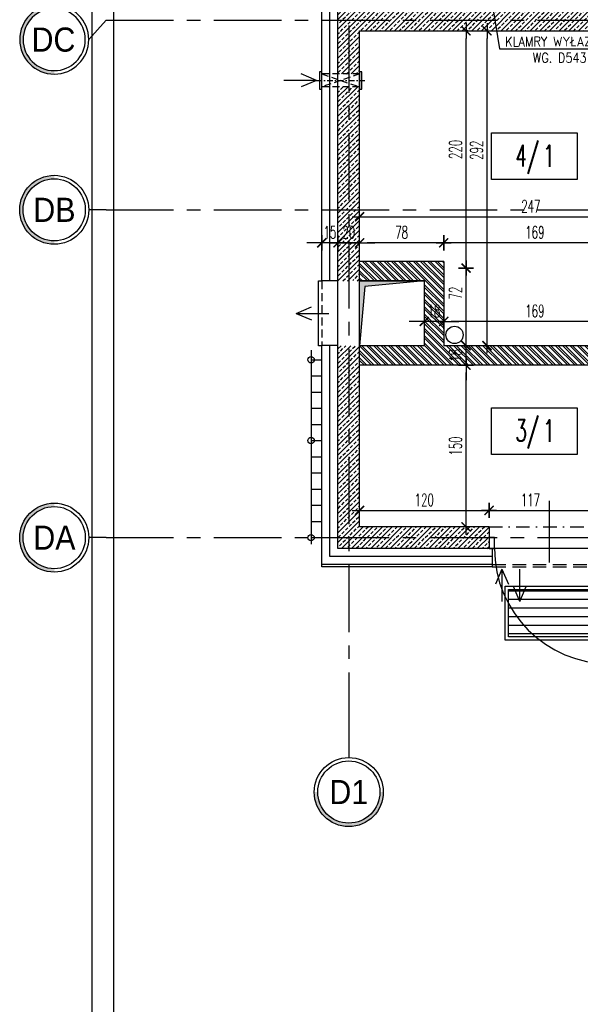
# Model space of a CAD drawing. Extents: x 41755 to 123924, y -112333 to 86187.
# Tile 62 of 256: x 99612 to 100132, y -63348 to -62435. Entities that reach past the tile are written whole.
import ezdxf
from ezdxf.enums import TextEntityAlignment as Align

# ---------------------------------------------------------------- set-up
doc = ezdxf.new("R2010")
doc.units = 0
doc.header["$LTSCALE"] = 50
for name, pattern in [('CENTER', [2, 1.25, -0.25, 0.25, -0.25]), ('DASHDOT', [1, 0.5, -0.25, 0, -0.25]), ('DASHED', [0.75, 0.5, -0.25]), ('DASHED2', [0.375, 0.25, -0.125])]:
    doc.linetypes.add(name, pattern=pattern)
doc.layers.get('0').update_dxf_attribs({"color": 101, "linetype": 'CONTINUOUS'})
doc.layers.add('0-pomoc', color=21, linetype='CONTINUOUS', plot=False)
for name, color, linetype in [('Drz---drzwi', 5, 'CONTINUOUS'), ('Fas-metal-widok', 8, 'CONTINUOUS'), ('Ins-went', 141, 'CONTINUOUS'), ('Opis-pom', 6, 'CONTINUOUS'), ('Opis_pom_ramka', 6, 'CONTINUOUS'), ('Os-osie glowne', 1, 'CENTER'), ('Os-osie-opis', 16, 'CONTINUOUS'), ('Pzt-chodniki', 8, 'CONTINUOUS'), ('Sc-beton', 7, 'CONTINUOUS'), ('Sc-beton-hatch', 86, 'CONTINUOUS'), ('Sc-cegla pustak', 42, 'CONTINUOUS'), ('Sc-cegla pustak-hatch', 8, 'CONTINUOUS'), ('Sc-izolacja term-styropian', 151, 'STYROPIAN-KA'), ('Sc-nadproza kon', 5, 'DASHED2'), ('Sch-opis', 51, 'CONTINUOUS'), ('W-idok', 8, 'CONTINUOUS'), ('W-idok nad', 5, 'DASHED2'), ('W-otwor-strop', 1, 'CONTINUOUS'), ('Wym-wew', 8, 'CONTINUOUS'), ('Wyp-meble', 155, 'CONTINUOUS')]:
    doc.layers.add(name, color=color, linetype=linetype)
doc.styles.add('dwg_opis duży', font='ARIAL.TTF', dxfattribs={"width": 0.9})
doc.styles.add('KA wymiar', font='romans.shx', dxfattribs={"width": 0.6})
doc.styles.add('ROMANS', font='romans', dxfattribs={"width": 0.85})
doc.linetypes.add('BATTING', pattern='A,0.0001,-0.1,[134,ltypeshp.shx,S=0.1,R=0,X=-0.1,Y=0],-0.2,[134,ltypeshp.shx,S=0.1,R=180,X=0.1,Y=0],-0.1', length=0.4001)
doc.linetypes.add('STYROPIAN-KA', pattern='A,0.0001,-0.1,[135,ltypeshp.shx,S=0.1,R=0,X=-0.1,Y=0],0,[135,ltypeshp.shx,S=0.1,R=180,X=0.1,Y=0],-0.1', length=0.2001)
doc.dimstyles.new('CHMIELNA', dxfattribs={"dimscale": 3.5, "dimtxt": 4, "dimasz": 1.5, "dimexe": 3, "dimexo": 0, "dimgap": 1, "dimtad": 1, "dimdec": 1, "dimrnd": 0.5, "dimzin": 12, "dimdsep": 46, "dimtxsty": 'ROMANS', "dimblk": 'DIMTICK', "dimcen": 0.09, "dimse1": 1, "dimse2": 1, "dimclrd": 143, "dimclrt": 53, "dimadec": 0, "dimazin": 0, "dimtfac": 1, "dimtdec": 1, "dimtix": 1, "dimtmove": 2, "dimatfit": 2, "dimldrblk": 'ARCHTICK', "dimfxl": 0, "dimtolj": 1, "dimtzin": 0, "dimarcsym": 0})
doc.dimstyles.new('KA wymiar', dxfattribs={"dimscale": 50, "dimtxt": 0.23, "dimasz": 0.14, "dimexe": 0, "dimexo": 0, "dimgap": 0.08, "dimtad": 1, "dimdec": 1, "dimrnd": 0.5, "dimzin": 9, "dimdsep": 46, "dimtxsty": 'KA wymiar', "dimblk1": 'UKOS', "dimblk2": 'UKOS', "dimsah": 1, "dimcen": 0.2, "dimse1": 1, "dimse2": 1, "dimclrd": 256, "dimclre": 256, "dimclrt": 2, "dimadec": 0, "dimazin": 0, "dimtfac": 1, "dimtdec": 1, "dimtix": 1, "dimtmove": 2, "dimatfit": 3, "dimldrblk": 'DOT', "dimfxl": 0, "dimtolj": 1, "dimtzin": 9, "dimarcsym": 0})
pattern_1 = [(45, (48983.4185, 565.478), (-4.49012806, 4.49012806), []), (45, (48987.9087, 565.478), (-4.49012806, 4.49012806), [3.175, -1.5875])]

# ---------------------------------------------------------------- blocks, each defined once
blk = doc.blocks.new('_opis_osi_liczbowy')
blk.add_hatch(color=256).paths.add_polyline_path([(32, 32), (32, 28.8, -1), (32, -28.8), (32, -32, 1)])
for radius in [32, 28.8]:
    blk.add_circle((32, 0), radius)
at = {"style": 'dwg_opis duży', "width": 0.9}
blk.add_attdef('AXNAMEH', text='', height=22.4, rotation=90, dxfattribs=at).set_placement((32, 0), align=Align.MIDDLE_CENTER)
blk = doc.blocks.new('_opis_osi')
blk.add_hatch(color=256).paths.add_polyline_path([(32, -32), (28.8, -32, -1), (-28.8, -32), (-32, -32, 1)])
for radius in [32, 28.8]:
    blk.add_circle((0, -32), radius)
at = {"style": 'dwg_opis duży', "width": 0.9}
blk.add_attdef('AXNAMEV', text='', height=22.4, rotation=90, dxfattribs=at).set_placement((0, -32), align=Align.MIDDLE_CENTER)
blk = doc.blocks.new('DIMTICK')
for p, q in [((0, 1), (0, -1)), ((-1, 0), (1, 0))]:
    blk.add_line(p, q)
at = {"const_width": 0.141}
blk.add_lwpolyline([(0.707, 0.707), (-0.707, -0.707)], dxfattribs=at)
blk = doc.blocks.new('_STRZAŁKA_WENT')
for q in [(-6.02, -14.01), (0, -30.24), (6.02, -14.01)]:
    blk.add_line((0, 0), q)
blk = doc.blocks.new('_wycieraczka')
at = {"linetype": 'Continuous', "ltscale": 5}
h = blk.add_hatch(dxfattribs=at)
h.set_pattern_fill('LINE', color=256, scale=2.5, angle=90, style=0)
h.set_pattern_definition([(90, (92070.9664, 493194.282), (-7.9375, 5e-16), [])])
h.paths.add_polyline_path([(3, -97), (47, -97), (47, -3), (3, -3)])
for points in [[(0, -100), (0, 0), (50, 0), (50, -100)], [(3, -97), (3, -3), (47, -3), (47, -97)]]:
    blk.add_lwpolyline(points, close=True, dxfattribs=at)
blk = doc.blocks.new('_khjxfkljhkfh')
at = {"ltscale": 7}
for p, q in [((-61, -23), (-61, 34)), ((-7, -10), (-7, -116.98)), ((-5, -10), (-5, -117))]:
    blk.add_line(p, q, dxfattribs=at)
for points in [[(0, 0), (-5, 0), (-5, -10), (0, -10)], [(-112, 0), (-117, 0), (-117, -10), (-112, -10)]]:
    blk.add_lwpolyline(points, close=True, dxfattribs=at)
blk.add_lwpolyline([(-5, -10), (-117, -10)], dxfattribs=at)
blk.add_arc((-5, -10), 107, 180, 270)
blk = doc.blocks.new('UKOS')
at = {"color": 8}
blk.add_line((1, 0), (-1, 0), dxfattribs=at)
at = {"color": 1}
blk.add_line((0, 1), (0, -1), dxfattribs=at)
at = {"color": 1, "const_width": 0.2}
blk.add_lwpolyline([(0.6, 0.6), (-0.6, -0.6)], dxfattribs=at)
blk = doc.blocks.new('*D2496')
at = {"layer": 'Wym-wew', "lineweight": -2}
blk.add_line((99933.97, -62889.74), (100039.97, -62889.74), dxfattribs=at)
at = {"layer": 'Wym-wew', "lineweight": -2, "xscale": 7.000000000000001, "yscale": 7.000000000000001, "zscale": 7.000000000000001, "rotation": 180}
blk.add_blockref('UKOS', (99926.97, -62889.74), dxfattribs=at)
at = {"layer": 'Wym-wew', "lineweight": -2, "xscale": 7.000000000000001, "yscale": 7.000000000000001, "zscale": 7.000000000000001}
blk.add_blockref('UKOS', (100046.97, -62889.74), dxfattribs=at)
at = {"layer": 'Wym-wew', "color": 2, "insert": (99986.97, -62879.99), "char_height": 11.5, "attachment_point": 5, "style": 'KA wymiar'}
blk.add_mtext('\\A1;120', dxfattribs=at)
blk = doc.blocks.new('_Dot')
at = {"layer": '0-pomoc', "color": 0, "lineweight": -2}
blk.add_line((-0.5, 0), (-1, 0), dxfattribs=at)
at = {"layer": '0-pomoc', "color": 0, "const_width": 0.5}
blk.add_lwpolyline([(-0.25, 0, 1), (0.25, 0, 1)], format="xyb", close=True, dxfattribs=at)
blk = doc.blocks.new('*D2497')
at = {"layer": 'Wym-wew', "lineweight": -2}
blk.add_line((100053.97, -62889.74), (100156.97, -62889.74), dxfattribs=at)
at = {"layer": 'Wym-wew', "lineweight": -2, "xscale": 7.000000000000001, "yscale": 7.000000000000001, "zscale": 7.000000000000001, "rotation": 180}
blk.add_blockref('UKOS', (100046.97, -62889.74), dxfattribs=at)
at = {"layer": 'Wym-wew', "lineweight": -2, "xscale": 7.000000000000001, "yscale": 7.000000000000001, "zscale": 7.000000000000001}
blk.add_blockref('UKOS', (100163.97, -62889.74), dxfattribs=at)
at = {"layer": 'Wym-wew', "color": 2, "insert": (100085.34, -62879.99), "char_height": 11.5, "attachment_point": 5, "style": 'KA wymiar'}
blk.add_mtext('\\A1;117', dxfattribs=at)
blk = doc.blocks.new('*D2504')
at = {"layer": 'Wym-wew', "lineweight": -2}
blk.add_line((100025.63, -62898.03), (100025.63, -62762.03), dxfattribs=at)
at = {"layer": 'Wym-wew', "lineweight": -2, "xscale": 7.000000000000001, "yscale": 7.000000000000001, "zscale": 7.000000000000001}
for p, rotation in [((100025.63, -62755.03), 90), ((100025.63, -62905.03), 270)]:
    blk.add_blockref('UKOS', p, dxfattribs=dict(at, rotation=rotation))
at = {"layer": 'Wym-wew', "color": 2, "insert": (100015.88, -62830.03), "char_height": 11.5, "attachment_point": 5, "rotation": 90, "style": 'KA wymiar'}
blk.add_mtext('\\A1;150', dxfattribs=at)
blk = doc.blocks.new('*D2536')
at = {"layer": 'Wym-wew', "lineweight": -2}
blk.add_line((100166.97, -62641.67), (100011.97, -62641.67), dxfattribs=at)
at = {"layer": 'Wym-wew', "lineweight": -2, "xscale": 7.000000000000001, "yscale": 7.000000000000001, "zscale": 7.000000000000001, "rotation": 180}
blk.add_blockref('UKOS', (100004.97, -62641.67), dxfattribs=at)
at = {"layer": 'Wym-wew', "lineweight": -2, "xscale": 7.000000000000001, "yscale": 7.000000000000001, "zscale": 7.000000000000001}
blk.add_blockref('UKOS', (100173.97, -62641.67), dxfattribs=at)
at = {"layer": 'Wym-wew', "color": 2, "insert": (100089.47, -62631.92), "char_height": 11.5, "attachment_point": 5, "style": 'KA wymiar'}
blk.add_mtext('\\A1;169', dxfattribs=at)
blk = doc.blocks.new('*D2537')
at = {"layer": 'Wym-wew', "lineweight": -2}
blk.add_line((99997.97, -62641.67), (99933.97, -62641.67), dxfattribs=at)
at = {"layer": 'Wym-wew', "lineweight": -2, "xscale": 7.000000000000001, "yscale": 7.000000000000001, "zscale": 7.000000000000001, "rotation": 180}
blk.add_blockref('UKOS', (99926.97, -62641.67), dxfattribs=at)
at = {"layer": 'Wym-wew', "lineweight": -2, "xscale": 7.000000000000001, "yscale": 7.000000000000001, "zscale": 7.000000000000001}
blk.add_blockref('UKOS', (100004.97, -62641.67), dxfattribs=at)
at = {"layer": 'Wym-wew', "color": 2, "insert": (99965.97, -62631.92), "char_height": 11.5, "attachment_point": 5, "style": 'KA wymiar'}
blk.add_mtext('\\A1;78', dxfattribs=at)
blk = doc.blocks.new('*D2538')
at = {"layer": 'Wym-wew', "lineweight": -2}
for p, q in [((99899.97, -62641.67), (99892.97, -62641.67)), ((99926.97, -62641.67), (99906.97, -62641.67)), ((99933.97, -62641.67), (99940.97, -62641.67))]:
    blk.add_line(p, q, dxfattribs=at)
at = {"layer": 'Wym-wew', "lineweight": -2, "xscale": 7.000000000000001, "yscale": 7.000000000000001, "zscale": 7.000000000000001}
blk.add_blockref('UKOS', (99906.97, -62641.67), dxfattribs=at)
at = {"layer": 'Wym-wew', "lineweight": -2, "xscale": 7.000000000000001, "yscale": 7.000000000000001, "zscale": 7.000000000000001, "rotation": 180}
blk.add_blockref('UKOS', (99926.97, -62641.67), dxfattribs=at)
at = {"layer": 'Wym-wew', "color": 2, "insert": (99916.97, -62631.92), "char_height": 11.5, "attachment_point": 5, "style": 'KA wymiar'}
blk.add_mtext('\\A1;20', dxfattribs=at)
blk = doc.blocks.new('*D2539')
at = {"layer": 'Wym-wew', "lineweight": -2}
for p, q in [((99884.97, -62641.67), (99877.97, -62641.67)), ((99906.97, -62641.67), (99891.97, -62641.67)), ((99913.97, -62641.67), (99920.97, -62641.67))]:
    blk.add_line(p, q, dxfattribs=at)
at = {"layer": 'Wym-wew', "lineweight": -2, "xscale": 7.000000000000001, "yscale": 7.000000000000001, "zscale": 7.000000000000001}
blk.add_blockref('UKOS', (99891.97, -62641.67), dxfattribs=at)
at = {"layer": 'Wym-wew', "lineweight": -2, "xscale": 7.000000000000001, "yscale": 7.000000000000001, "zscale": 7.000000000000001, "rotation": 180}
blk.add_blockref('UKOS', (99906.97, -62641.67), dxfattribs=at)
at = {"layer": 'Wym-wew', "color": 2, "insert": (99899.47, -62631.92), "char_height": 11.5, "attachment_point": 5, "style": 'KA wymiar'}
blk.add_mtext('\\A1;15', dxfattribs=at)
blk = doc.blocks.new('*D2540')
at = {"layer": 'Wym-wew', "lineweight": -2}
for p, q in [((100025.63, -62730.03), (100025.63, -62723.03)), ((100025.63, -62755.03), (100025.63, -62737.03)), ((100025.63, -62762.03), (100025.63, -62769.03))]:
    blk.add_line(p, q, dxfattribs=at)
at = {"layer": 'Wym-wew', "lineweight": -2, "xscale": 7.000000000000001, "yscale": 7.000000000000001, "zscale": 7.000000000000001}
for p, rotation in [((100025.63, -62737.03), 270), ((100025.63, -62755.03), 90)]:
    blk.add_blockref('UKOS', p, dxfattribs=dict(at, rotation=rotation))
at = {"layer": 'Wym-wew', "color": 2, "insert": (100015.88, -62746.03), "char_height": 11.5, "attachment_point": 5, "rotation": 90, "style": 'KA wymiar'}
blk.add_mtext('\\A1;18', dxfattribs=at)
blk = doc.blocks.new('*D2541')
at = {"layer": 'Wym-wew', "lineweight": -2}
blk.add_line((100025.63, -62730.03), (100025.63, -62672.03), dxfattribs=at)
at = {"layer": 'Wym-wew', "lineweight": -2, "xscale": 7.000000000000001, "yscale": 7.000000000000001, "zscale": 7.000000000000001}
for p, rotation in [((100025.63, -62665.03), 90), ((100025.63, -62737.03), 270)]:
    blk.add_blockref('UKOS', p, dxfattribs=dict(at, rotation=rotation))
at = {"layer": 'Wym-wew', "color": 2, "insert": (100015.88, -62688.26), "char_height": 11.5, "attachment_point": 5, "rotation": 90, "style": 'KA wymiar'}
blk.add_mtext('\\A1;72', dxfattribs=at)
blk = doc.blocks.new('*D2542')
at = {"layer": 'Wym-wew', "lineweight": -2}
blk.add_line((100025.63, -62658.03), (100025.63, -62452.03), dxfattribs=at)
at = {"layer": 'Wym-wew', "lineweight": -2, "xscale": 7.000000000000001, "yscale": 7.000000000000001, "zscale": 7.000000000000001}
for p, rotation in [((100025.63, -62445.03), 90), ((100025.63, -62665.03), 270)]:
    blk.add_blockref('UKOS', p, dxfattribs=dict(at, rotation=rotation))
at = {"layer": 'Wym-wew', "color": 2, "insert": (100015.88, -62555.03), "char_height": 11.5, "attachment_point": 5, "rotation": 90, "style": 'KA wymiar'}
blk.add_mtext('\\A1;220', dxfattribs=at)
blk = doc.blocks.new('*D2543')
at = {"layer": 'Wym-wew', "lineweight": -2}
blk.add_line((100045.07, -62730.03), (100045.07, -62452.03), dxfattribs=at)
at = {"layer": 'Wym-wew', "lineweight": -2, "xscale": 7.000000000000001, "yscale": 7.000000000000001, "zscale": 7.000000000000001}
for p, rotation in [((100045.07, -62445.03), 90), ((100045.07, -62737.03), 270)]:
    blk.add_blockref('UKOS', p, dxfattribs=dict(at, rotation=rotation))
at = {"layer": 'Wym-wew', "color": 2, "insert": (100035.32, -62555.79), "char_height": 11.5, "attachment_point": 5, "rotation": 90, "style": 'KA wymiar'}
blk.add_mtext('\\A1;292', dxfattribs=at)
blk = doc.blocks.new('*D2571')
at = {"layer": 'Wym-wew', "lineweight": -2}
blk.add_line((99933.97, -62617.46), (100166.97, -62617.46), dxfattribs=at)
at = {"layer": 'Wym-wew', "lineweight": -2, "xscale": 7.000000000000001, "yscale": 7.000000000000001, "zscale": 7.000000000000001, "rotation": 180}
blk.add_blockref('UKOS', (99926.97, -62617.46), dxfattribs=at)
at = {"layer": 'Wym-wew', "lineweight": -2, "xscale": 7.000000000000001, "yscale": 7.000000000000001, "zscale": 7.000000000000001}
blk.add_blockref('UKOS', (100173.97, -62617.46), dxfattribs=at)
at = {"layer": 'Wym-wew', "color": 2, "insert": (100085.71, -62607.71), "char_height": 11.5, "attachment_point": 5, "style": 'KA wymiar'}
blk.add_mtext('\\A1;247', dxfattribs=at)
blk = doc.blocks.new('_opis_pom_metka')
at = {"layer": 'Opis_pom_ramka'}
blk.add_lwpolyline([(-33.13, 0), (32.87, 0), (32.87, -36), (-33.13, -36)], close=True, dxfattribs=at)
at = {"style": 'KA wymiar', "width": 0.6}
blk.add_attdef('KO/', text='', height=16.8, dxfattribs=at).set_placement((3.45, -25.87), align=Align.RIGHT)
blk.add_attdef('NR', (3.8, -26.16), '', height=16.8, dxfattribs=at)
blk = doc.blocks.new('*D2769')
at = {"layer": 'Wym-wew', "lineweight": -2}
blk.add_line((100166.97, -62714.52), (100011.97, -62714.52), dxfattribs=at)
at = {"layer": 'Wym-wew', "lineweight": -2, "xscale": 7.000000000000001, "yscale": 7.000000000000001, "zscale": 7.000000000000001, "rotation": 180}
blk.add_blockref('UKOS', (100004.97, -62714.52), dxfattribs=at)
at = {"layer": 'Wym-wew', "lineweight": -2, "xscale": 7.000000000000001, "yscale": 7.000000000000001, "zscale": 7.000000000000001}
blk.add_blockref('UKOS', (100173.97, -62714.52), dxfattribs=at)
at = {"layer": 'Wym-wew', "color": 2, "insert": (100089.47, -62704.77), "char_height": 11.5, "attachment_point": 5, "style": 'KA wymiar'}
blk.add_mtext('\\A1;169', dxfattribs=at)
blk = doc.blocks.new('*D2770')
at = {"layer": 'Wym-wew', "lineweight": -2}
for p, q in [((99979.97, -62714.52), (99972.97, -62714.52)), ((100004.97, -62714.52), (99986.97, -62714.52)), ((100011.97, -62714.52), (100018.97, -62714.52))]:
    blk.add_line(p, q, dxfattribs=at)
at = {"layer": 'Wym-wew', "lineweight": -2, "xscale": 7.000000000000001, "yscale": 7.000000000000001, "zscale": 7.000000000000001}
blk.add_blockref('UKOS', (99986.97, -62714.52), dxfattribs=at)
at = {"layer": 'Wym-wew', "lineweight": -2, "xscale": 7.000000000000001, "yscale": 7.000000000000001, "zscale": 7.000000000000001, "rotation": 180}
blk.add_blockref('UKOS', (100004.97, -62714.52), dxfattribs=at)
at = {"layer": 'Wym-wew', "color": 2, "insert": (99995.97, -62704.77), "char_height": 11.5, "attachment_point": 5, "style": 'KA wymiar'}
blk.add_mtext('\\A1;18', dxfattribs=at)
blk = doc.blocks.new('_SFHGFHDFHGJHK')
for p, q in [((-10, 9), (-10, -171)), ((-10, 0), (0, 0)), ((-10, -15), (0, -15)), ((-10, -30), (0, -30)), ((-10, -45), (0, -45)), ((-10, -60), (0, -60)), ((-10, -75), (0, -75)), ((-10, -90), (0, -90)), ((-10, -105), (0, -105)), ((-10, -120), (0, -120)), ((-10, -135), (0, -135)), ((-10, -150), (0, -150)), ((-10, -165), (0, -165))]:
    blk.add_line(p, q)
for centre in [(-10, 0), (-10, -75), (-10, -165)]:
    blk.add_circle(centre, 3)

msp = doc.modelspace()

# ---------------------------------------------------------------- hatches: boundary and pattern name
at = {"layer": 'Sc-beton-hatch'}
h = msp.add_hatch(dxfattribs=at)
h.set_pattern_fill('ANSI33', color=256, style=0)
h.set_pattern_definition(pattern_1)
h.paths.add_polyline_path([(100261.966, -62415.031), (100251.966, -62415.031), (100251.966, -62435.031), (100261.966, -62435.031)])
h.paths.add_polyline_path([(100261.966, -62435.031), (100251.966, -62435.031), (100251.966, -62445.031), (100261.966, -62445.031)])
h.paths.add_polyline_path([(100251.966, -62435.031), (99916.966, -62435.031), (99916.966, -62485.031), (99926.966, -62485.031), (99926.966, -62483.031), (99926.966, -62445.031), (100251.966, -62445.031)])
h.paths.add_polyline_path([(100251.966, -62415.031), (100241.966, -62415.031), (100241.966, -62425.031), (99926.966, -62425.031), (99916.966, -62425.031), (99916.966, -62435.031), (100251.966, -62435.031)])
h.paths.add_polyline_path([(99916.966, -62425.031), (99906.966, -62425.031), (99906.966, -62435.031), (99916.966, -62435.031)])
h.paths.add_polyline_path([(99916.966, -62435.031), (99906.966, -62435.031), (99906.966, -62485.031), (99916.966, -62485.031)])
h = msp.add_hatch(dxfattribs=at)
h.set_pattern_fill('ANSI33', color=256, style=0)
h.set_pattern_definition(pattern_1)
h.paths.add_polyline_path([(99916.966, -62611.031), (99926.966, -62611.031), (99926.966, -62497.031), (99916.966, -62497.031)])
h.paths.add_polyline_path([(99916.966, -62497.031), (99906.966, -62497.031), (99906.966, -62611.031), (99916.966, -62611.031)])
h.paths.add_polyline_path([(99916.966, -62611.031), (99906.966, -62611.031), (99906.966, -62672.845), (99916.966, -62675.657)])
h.paths.add_polyline_path([(99916.966, -62675.657), (99921.853, -62677.031), (99926.966, -62677.031), (99926.966, -62611.031), (99916.966, -62611.031)])
h.paths.add_polyline_path([(99916.966, -62677.031), (99916.966, -62675.657), (99906.966, -62672.845), (99906.966, -62677.031)])
h.paths.add_polyline_path([(99908.505, -62623.294), (99925.427, -62623.294), (99925.427, -62640.544), (99908.505, -62640.544)], flags=9)
h = msp.add_hatch(dxfattribs=at)
h.set_pattern_fill('ANSI33', color=256, style=0)
h.set_pattern_definition(pattern_1)
h.paths.add_polyline_path([(99916.966, -62737.031), (99906.966, -62737.031), (99906.966, -62915.031), (99916.966, -62915.031)])
h.paths.add_polyline_path([(99916.966, -62915.031), (100046.966, -62915.031), (100046.966, -62905.031), (99926.966, -62905.031), (99926.966, -62737.031), (99916.966, -62737.031)])
h.paths.add_polyline_path([(99906.966, -62925.031), (99916.966, -62925.031), (99916.966, -62915.031), (99906.966, -62915.031)])
h.paths.add_polyline_path([(99916.966, -62915.031), (99916.966, -62925.031), (100046.966, -62925.031), (100046.966, -62915.031)])
at = {"layer": 'Sc-cegla pustak-hatch'}
h = msp.add_hatch(dxfattribs=at)
h.set_pattern_fill('ANSI32', color=256, scale=0.5, angle=90, style=0)
h.set_pattern_definition([(135, (48983.4185, 565.478), (-3.36759605, -3.36759605), []), (135, (48983.4185, 567.723), (-3.36759605, -3.36759605), [])])
h.paths.add_polyline_path([(99926.966, -62659.031), (99926.966, -62677.031), (99986.966, -62677.031), (99986.966, -62737.031), (99926.966, -62737.031), (99926.966, -62755.031), (100183.447, -62755.031), (100199.852, -62737.031), (100004.966, -62737.031), (100004.966, -62659.031)])
h.paths.add_polyline_path([(100183.447, -62755.031), (100201.966, -62755.031), (100201.966, -62737.031), (100199.852, -62737.031)], flags=17)
h.paths.add_polyline_path([(100251.966, -62755.031), (100251.966, -62737.031), (100236.966, -62737.031), (100236.966, -62689.031), (100191.966, -62689.031), (100191.966, -62683.031), (100173.966, -62683.031), (100173.966, -62699.732), (100188.734, -62707.031), (100218.966, -62707.031), (100218.966, -62737.031), (100216.966, -62737.031), (100216.966, -62755.031)])
h.paths.add_polyline_path([(100251.966, -62737.031), (100251.966, -62755.031), (100296.966, -62755.031), (100296.966, -62737.031)])
h.paths.add_polyline_path([(100173.966, -62669.031), (100191.966, -62669.031), (100191.966, -62664.031), (100205.888, -62664.031), (100173.966, -62637.57)])
h.paths.add_polyline_path([(100251.966, -62664.031), (100251.966, -62646.031), (100191.966, -62646.031), (100191.966, -62619.031), (100196.966, -62619.031), (100196.966, -62611.031), (100173.966, -62611.031), (100173.966, -62637.57), (100205.888, -62664.031)])
h.paths.add_polyline_path([(100251.966, -62646.031), (100251.966, -62664.031), (100296.966, -62664.031), (100296.966, -62646.031)])
h.paths.add_polyline_path([(100196.966, -62611.031), (100196.966, -62601.031), (100191.966, -62601.031), (100191.966, -62591.031), (100181.966, -62591.031), (100173.966, -62591.031), (100173.966, -62611.031)])
h.paths.add_polyline_path([(100296.966, -62611.031), (100296.966, -62601.031), (100261.966, -62601.031), (100261.966, -62611.031)])
h.paths.add_polyline_path([(100261.966, -62611.031), (100261.966, -62619.031), (100296.966, -62619.031), (100296.966, -62611.031)])
h.paths.add_polyline_path([(100007.259, -62753.999), (100007.259, -62738.063), (100024.509, -62738.063), (100024.509, -62753.999)], flags=24)
h.paths.add_polyline_path([(99987.998, -62696.149), (100003.934, -62696.149), (100003.934, -62713.399), (99987.998, -62713.399)], flags=24)
h.paths.add_polyline_path([(100188.005, -62696.149), (100204.927, -62696.149), (100204.927, -62713.399), (100188.005, -62713.399)], flags=24)
h.paths.add_polyline_path([(100174.998, -62623.294), (100190.934, -62623.294), (100190.934, -62640.544), (100174.998, -62640.544)], flags=24)
h.paths.add_polyline_path([(100232.57, -62649.492), (100232.57, -62632.57), (100249.82, -62632.57), (100249.82, -62649.492)], flags=24)
h.paths.add_polyline_path([(100232.57, -62666.471), (100232.57, -62650.535), (100249.82, -62650.535), (100249.82, -62666.471)], flags=9)
at = {"layer": 'W-otwor-strop'}
msp.add_hatch(color=256, dxfattribs=at).paths.add_polyline_path([(99926.966, -62737.031), (99926.966, -62677.031), (99986.966, -62677.031), (99931.966, -62682.031)])

# ---------------------------------------------------------------- linework, layer by layer
at = {"layer": 'Fas-metal-widok', "ltscale": 0.5}
msp.add_lwpolyline([(100049.966, -62940.031), (100049.966, -62942.031), (99891.966, -62942.031), (99891.966, -62940.031)], dxfattribs=at)
at = {"layer": 'Fas-metal-widok', "linetype": 'DASHED', "ltscale": 0.5}
msp.add_lwpolyline([(100049.966, -62942.031), (100933.966, -62942.031)], dxfattribs=at)
at = {"layer": 'Ins-went'}
for points in [[(99891.966, -62486.031), (99891.966, -62483.031), (99889.966, -62483.031), (99889.966, -62499.031), (99891.966, -62499.031)], [(99928.966, -62486.031), (99928.966, -62483.031), (99926.966, -62483.031), (99926.966, -62499.031), (99928.966, -62499.031)]]:
    msp.add_lwpolyline(points, close=True, dxfattribs=at)
at = {"layer": 'Os-osie glowne'}
for points in [[(99916.966, -61540.031), (99916.966, -63102.922)], [(99691.966, -62435.031), (102917.643, -62435.031)], [(99691.966, -62611.031), (102917.643, -62611.031)], [(99691.966, -62915.031), (102917.643, -62915.031)]]:
    msp.add_lwpolyline(points, dxfattribs=at)
at = {"layer": 'Os-osie-opis'}
for points in [[(99675.966, -62453.191), (99691.966, -62435.031)], [(99691.966, -62611.031), (99675.966, -62611.031)], [(99691.966, -62915.031), (99675.966, -62915.031)], [(99916.966, -63102.922), (99916.966, -63118.922)]]:
    msp.add_lwpolyline(points, dxfattribs=at)
at = {"layer": 'Pzt-chodniki'}
for points in [[(99678.966, -62258.031), (99678.966, -66665.031)], [(99698.966, -62278.031), (99698.966, -66645.031)]]:
    msp.add_lwpolyline(points, dxfattribs=at)
at = {"layer": 'Sc-beton'}
for p, q in [((99906.966, -62925.031), (99906.966, -62425.031)), ((99926.966, -62905.031), (99926.966, -62445.031)), ((100046.966, -62925.031), (99906.966, -62925.031))]:
    msp.add_line(p, q, dxfattribs=at)
for points in [[(99926.966, -62445.031), (100261.966, -62445.031)], [(100046.966, -62905.031), (99926.966, -62905.031)], [(100046.966, -62905.031), (100046.966, -62925.031)]]:
    msp.add_lwpolyline(points, dxfattribs=at)
at = {"layer": 'Sc-cegla pustak'}
for p, q in [((100004.966, -62659.031), (100004.966, -62737.031)), ((99986.966, -62677.031), (99986.966, -62737.031))]:
    msp.add_line(p, q, dxfattribs=at)
for points in [[(100004.966, -62659.031), (99926.966, -62659.031)], [(99986.966, -62677.031), (99926.966, -62677.031)], [(99986.966, -62737.031), (99926.966, -62737.031)], [(100218.966, -62737.031), (100004.966, -62737.031)], [(100296.966, -62755.031), (99926.966, -62755.031)]]:
    msp.add_lwpolyline(points, dxfattribs=at)
at = {"layer": 'Sc-izolacja term-styropian', "linetype": 'ByBlock'}
for p, q in [((99891.966, -62677.031), (99891.966, -62422.031)), ((99891.966, -62940.031), (99891.966, -62737.031)), ((100049.966, -62940.031), (99891.966, -62940.031))]:
    msp.add_line(p, q, dxfattribs=at)
at = {"layer": 'Sc-izolacja term-styropian', "linetype": 'BATTING', "ltscale": 0.35}
for p, q in [((99899.466, -62677.031), (99899.466, -62422.031)), ((99899.466, -62932.531), (99899.466, -62737.031)), ((100049.966, -62932.531), (99899.466, -62932.531))]:
    msp.add_line(p, q, dxfattribs=at)
at = {"layer": 'Sc-izolacja term-styropian', "linetype": 'ByBlock'}
for points in [[(99906.966, -62677.031), (99891.966, -62677.031)], [(99906.966, -62736.997), (99891.966, -62736.997)], [(100049.966, -62925.031), (100049.966, -62940.031)]]:
    msp.add_lwpolyline(points, dxfattribs=at)
at = {"layer": 'Sc-nadproza kon', "linetype": 'DASHDOT', "ltscale": 0.5}
msp.add_lwpolyline([(100046.966, -62905.031), (100163.966, -62905.031)], dxfattribs=at)
at = {"layer": 'W-idok'}
msp.add_lwpolyline([(99891.966, -62737.031), (99888.966, -62737.031), (99888.966, -62677.031), (99891.966, -62677.031)], dxfattribs=at)
at = {"layer": 'W-idok', "linetype": 'DASHED', "ltscale": 0.3}
msp.add_lwpolyline([(99891.966, -62677.031), (99891.966, -62736.997)], dxfattribs=at)
at = {"layer": 'W-idok nad', "ltscale": 0.5}
for points in [[(99926.966, -62485.031), (99891.966, -62485.031)], [(99891.966, -62485.031), (99926.966, -62497.031)], [(99926.966, -62485.031), (99891.966, -62497.031)], [(99926.966, -62497.031), (99891.966, -62497.031)]]:
    msp.add_lwpolyline(points, dxfattribs=at)
at = {"layer": 'W-idok nad', "linetype": 'DASHDOT', "ltscale": 0.2}
msp.add_lwpolyline([(99886.966, -62491.031), (99931.966, -62491.031)], dxfattribs=at)
at = {"layer": 'W-idok nad'}
msp.add_lwpolyline([(100049.966, -62940.031), (100160.966, -62940.031)], dxfattribs=at)
at = {"layer": 'W-otwor-strop'}
for points in [[(99926.966, -62677.031), (99986.966, -62677.031), (99986.966, -62737.031), (99926.966, -62737.031)], [(99926.966, -62737.031), (99926.966, -62677.031), (99986.966, -62677.031), (99931.966, -62682.031)]]:
    msp.add_lwpolyline(points, close=True, dxfattribs=at)
msp.add_circle((100014.966, -62727.031), 8, dxfattribs=at)

# ---------------------------------------------------------------- block references
at = {"layer": 'Drz---drzwi'}
msp.add_blockref('_khjxfkljhkfh', (100163.966, -62915.031), dxfattribs=at)
at = {"layer": 'Fas-metal-widok'}
msp.add_blockref('_SFHGFHDFHGJHK', (99891.966, -62750.031), dxfattribs=at)
at = {"layer": 'Ins-went', "xscale": -1}
for p, rotation in [((99886.966, -62491.031), 270), ((99868.309, -62707.031), 89.99999999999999)]:
    msp.add_blockref('_STRZAŁKA_WENT', p, dxfattribs=dict(at, rotation=rotation))
msp.add_blockref('_STRZAŁKA_WENT', (100058.916, -62944.103), dxfattribs=at)
at = {"layer": 'Ins-went', "rotation": 180}
msp.add_blockref('_STRZAŁKA_WENT', (100075.498, -62974.341), dxfattribs=at)
at = {"layer": 'Opis-pom'}
ref = msp.add_blockref('_opis_pom_metka', (100089.043, -62539.778), dxfattribs=dict(at, xscale=1.2, yscale=1.2, zscale=1.2))
ref.add_attrib('KO/', '4/', dxfattribs={"layer": '0', "height": 20.16, "style": 'KA wymiar', "width": 0.6}).set_placement((100093.269, -62570.819), align=Align.RIGHT)
ref.add_attrib('NR', '1', (100097.153, -62571.175), dxfattribs={"layer": '0', "height": 20.16, "style": 'KA wymiar', "width": 0.6})
ref = msp.add_blockref('_opis_pom_metka', (100089.043, -62794.653), dxfattribs=dict(at, xscale=1.2, yscale=1.2, zscale=1.2))
ref.add_attrib('KO/', '3/', dxfattribs={"layer": '0', "height": 20.16, "style": 'KA wymiar', "width": 0.6}).set_placement((100093.269, -62825.695), align=Align.RIGHT)
ref.add_attrib('NR', '1', (100097.153, -62826.051), dxfattribs={"layer": '0', "height": 20.16, "style": 'KA wymiar', "width": 0.6})
at = {"layer": 'Os-osie-opis'}
ref = msp.add_blockref('_opis_osi', (99675.966, -62453.191), dxfattribs=dict(at, xscale=-1, rotation=270))
ref.add_attrib('AXNAMEV', 'DC', dxfattribs={"layer": '0', "height": 22.4, "style": 'dwg_opis duży', "width": 0.9}).set_placement((99643.251, -62453.191), align=Align.MIDDLE_CENTER)
ref = msp.add_blockref('_opis_osi', (99675.966, -62611.031), dxfattribs=dict(at, rotation=270))
ref.add_attrib('AXNAMEV', 'DB', dxfattribs={"layer": '0', "height": 22.4, "style": 'dwg_opis duży', "width": 0.9}).set_placement((99644.131, -62611.031), align=Align.MIDDLE_CENTER)
ref = msp.add_blockref('_opis_osi', (99675.966, -62915.031), dxfattribs=dict(at, rotation=270))
ref.add_attrib('AXNAMEV', 'DA', dxfattribs={"layer": '0', "height": 22.4, "style": 'dwg_opis duży', "width": 0.9}).set_placement((99644.131, -62915.031), align=Align.MIDDLE_CENTER)
at = {"layer": 'Os-osie-opis', "rotation": 270}
msp.add_blockref('_opis_osi_liczbowy', (99916.966, -63118.922), dxfattribs=at).add_auto_attribs({'AXNAMEH': 'D1'})
at = {"layer": 'Wyp-meble', "rotation": 89.99999999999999}
msp.add_blockref('_wycieraczka', (100061.966, -63010.031), dxfattribs=at)

# ---------------------------------------------------------------- texts
at = {"layer": 'Sch-opis', "insert": (100112.475, -62450.51), "char_height": 9, "width": 203.76147, "attachment_point": 2, "style": 'ROMANS'}
msp.add_mtext('KLAMRY WYŁAZOWE\\PWG. D543', dxfattribs=at)

# ---------------------------------------------------------------- dimensions: what is measured, and where the dimension line sits
at = {"layer": 'Wym-wew'}
for base, p1, p2, picture, middle in [((100173.966, -62617.46), (99926.966, -62440.034), (100173.966, -62440.034), '*D2571', (100085.71, -62607.71)), ((100163.966, -62889.743), (100046.966, -62905.031), (100163.966, -62905.031), '*D2497', (100085.338, -62879.993))]:
    dim = msp.add_linear_dim(base=base, p1=p1, p2=p2, dimstyle='KA wymiar', override={"dimscale": 100, "dimtxt": 0.115, "dimasz": 0.07, "dimgap": 0.04, "dimdec": 2, "dimpost": '\\X', "dimtdec": 2}, dxfattribs=at)
    dim.commit()
    dim.dimension.update_dxf_attribs({"geometry": picture, "text_midpoint": middle, "dimtype": 160})
for base, p1, p2, picture, middle in [((100025.634, -62445.031), (99998.966, -62665.031), (99998.966, -62445.031), '*D2542', (100015.884, -62555.031)), ((100025.634, -62737.031), (99926.966, -62755.031), (99998.966, -62737.031), '*D2540', (100015.884, -62746.031)), ((100025.634, -62755.031), (99926.966, -62905.031), (99926.966, -62755.031), '*D2504', (100015.884, -62830.031))]:
    dim = msp.add_linear_dim(base=base, p1=p1, p2=p2, angle=90, dimstyle='KA wymiar', override={"dimscale": 100, "dimtxt": 0.115, "dimasz": 0.07, "dimgap": 0.04, "dimdec": 2, "dimpost": '\\X', "dimtdec": 2}, dxfattribs=at)
    dim.commit()
    dim.dimension.update_dxf_attribs({"geometry": picture, "text_midpoint": middle})
for base, p1, p2, picture, middle in [((100045.07, -62445.031), (100034.301, -62737.031), (100034.301, -62445.031), '*D2543', (100035.32, -62555.79)), ((100025.634, -62665.031), (99998.966, -62737.031), (99998.966, -62665.031), '*D2541', (100015.884, -62688.265))]:
    dim = msp.add_linear_dim(base=base, p1=p1, p2=p2, angle=90, dimstyle='KA wymiar', override={"dimscale": 100, "dimtxt": 0.115, "dimasz": 0.07, "dimgap": 0.04, "dimdec": 2, "dimpost": '\\X', "dimtdec": 2}, dxfattribs=at)
    dim.commit()
    dim.dimension.update_dxf_attribs({"geometry": picture, "text_midpoint": middle, "dimtype": 160})
for base, p1, p2, picture, middle in [((100004.966, -62641.669), (100173.966, -62591.031), (100004.966, -62659.031), '*D2536', (100089.466, -62631.919)), ((99891.966, -62641.669), (99906.966, -62611.031), (99891.966, -62611.031), '*D2539', (99899.466, -62631.919)), ((99906.966, -62641.669), (99926.966, -62665.031), (99906.966, -62611.031), '*D2538', (99916.966, -62631.919)), ((99926.966, -62641.669), (100004.966, -62659.031), (99926.966, -62665.031), '*D2537', (99965.966, -62631.919)), ((99986.966, -62714.524), (100004.966, -62737.031), (99986.966, -62677.031), '*D2770', (99995.966, -62704.774)), ((100004.966, -62714.524), (100173.966, -62707.031), (100004.966, -62737.031), '*D2769', (100089.466, -62704.774)), ((100046.966, -62889.743), (99926.966, -62905.031), (100046.966, -62905.031), '*D2496', (99986.966, -62879.993))]:
    dim = msp.add_linear_dim(base=base, p1=p1, p2=p2, dimstyle='KA wymiar', override={"dimscale": 100, "dimtxt": 0.115, "dimasz": 0.07, "dimgap": 0.04, "dimdec": 2, "dimpost": '\\X', "dimtdec": 2}, dxfattribs=at)
    dim.commit()
    dim.dimension.update_dxf_attribs({"geometry": picture, "text_midpoint": middle})

# ---------------------------------------------------------------- leaders
at = {"layer": 'Sch-opis'}
msp.add_leader([(100048.809, -62413.031), (100056.641, -62461.722), (100165.334, -62461.722)], dimstyle='CHMIELNA', override={"dimasz": 4, "dimgap": 1, "dimtad": 0}, dxfattribs=at)

doc.saveas('drawing.dxf')
